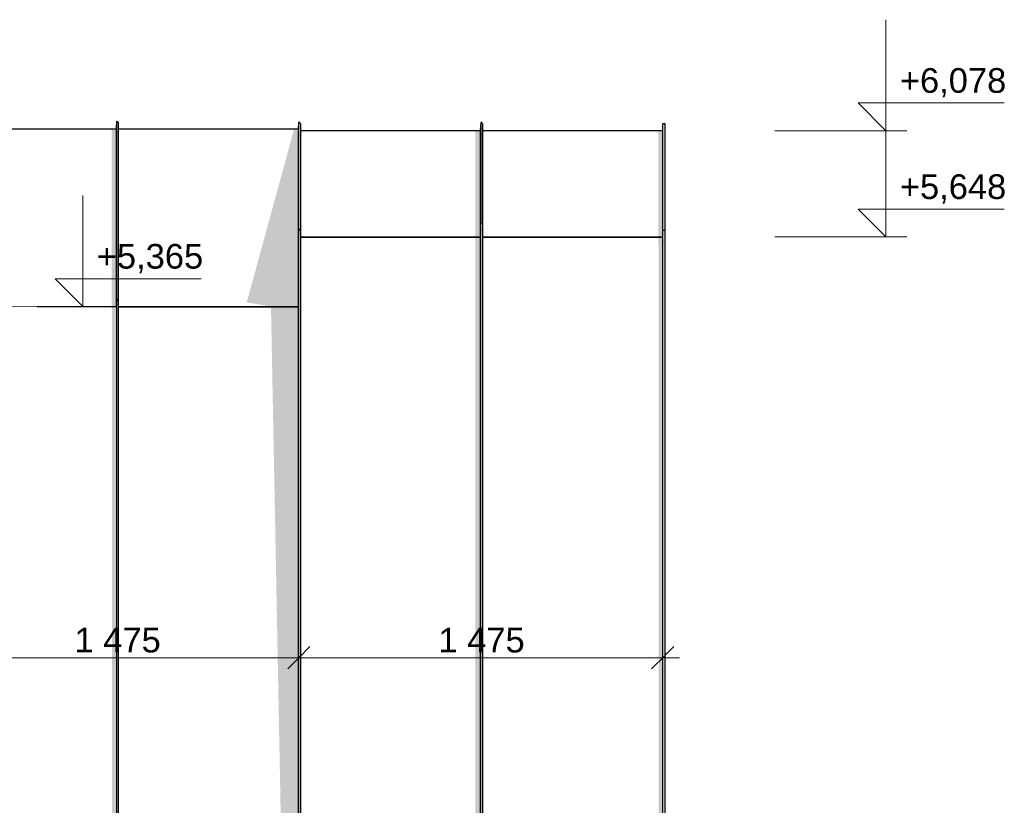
# Model space of a CAD drawing. Header units: millimetres. Extents: x 529480 to 545132, y -3422 to 6528.
# Tile 17 of 17: x 537938 to 541928, y 3343 to 6528. Entities that reach past the tile are written whole.
import ezdxf

# ---------------------------------------------------------------- set-up
doc = ezdxf.new("R2010")
doc.units = ezdxf.units.MM
doc.header["$MEASUREMENT"] = 0
doc.linetypes.add('Wipeout_Contour', pattern=[1000, 0, -1000])
for name, color, linetype in [('2 - KÓTA NS.2D', 7, 'Continuous'), ('4 - PRVKY KLEMPÍŘSKÉ.3D', 7, 'Continuous'), ('4 - STŘEŠNÍ KRYTINA.3D', 7, 'Continuous'), ('Výplně - Povrchové', 7, 'Continuous')]:
    doc.layers.add(name, color=color, linetype=linetype)
doc.styles.add('GENEROVANÝ_STYL_1', font='Arial.ttf')
doc.dimstyles.new('GENEROVANÝ_STYL__1', dxfattribs={"dimtxt": 100, "dimasz": 85.5, "dimexe": 0.18, "dimexo": 450, "dimgap": 0, "dimtad": 1, "dimtih": 1, "dimtoh": 1, "dimdec": 0, "dimzin": 0, "dimdsep": 46, "dimtxsty": 'GENEROVANÝ_STYL_1', "dimblk": 'ARROWHEAD_6', "dimblk1": 'ARROWHEAD_6', "dimblk2": 'ARROWHEAD_6', "dimcen": 0.09, "dimclrd": 256, "dimclre": 256, "dimclrt": 256, "dimazin": 0, "dimtfac": 1, "dimtdec": 4, "dimtmove": 0, "dimatfit": 3, "dimfxl": 1, "dimtolj": 1, "dimtzin": 0, "dimarcsym": 0})

# ---------------------------------------------------------------- blocks, each defined once
blk = doc.blocks.new('Řez_6', base_point=(1697940.5, 0))
at = {"color": 254, "linetype": 'Wipeout_Contour', "lineweight": 0, "ltscale": 2157820.496269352}
blk.add_wipeout([(539075.6, 5645.1), (539075.6, 957.3), (539804.2, 957.3), (539804.2, 5645.1)], dxfattribs=at).dxf.layer = 'Výplně - Povrchové'
at = {"color": 254, "linetype": 'Wipeout_Contour', "lineweight": 0, "ltscale": 2157602.036586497}
blk.add_wipeout([(539724.7, 599.6), (539075.6, 599.6), (539075.6, 590), (539724.7, 590)], dxfattribs=at).dxf.layer = 'Výplně - Povrchové'
at = {"color": 254, "linetype": 'Wipeout_Contour', "lineweight": 0, "ltscale": 2159199.185938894}
blk.add_wipeout([(539804.2, 599.6), (539794.7, 599.6), (539794.7, 590), (539804.2, 590)], dxfattribs=at).dxf.layer = 'Výplně - Povrchové'
at = {"layer": '4 - STŘEŠNÍ KRYTINA.3D', "linetype": 'Continuous', "lineweight": 0, "true_color": 0x000000}
blk.add_hatch(color=18, dxfattribs=at).paths.add_polyline_path([(539724.7, 599.6), (539075.6, 599.6), (539075.6, 590), (539724.7, 590)])
at = {"color": 254, "linetype": 'Wipeout_Contour', "lineweight": 0, "ltscale": 2160775.397730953}
blk.add_wipeout([(539813.1, 5645.1), (539813.1, 957.3), (540544.2, 957.3), (540544.2, 5645.1)], dxfattribs=at).dxf.layer = 'Výplně - Povrchové'
at = {"color": 254, "linetype": 'Wipeout_Contour', "lineweight": 0, "ltscale": 2160576.019383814}
blk.add_wipeout([(539813.1, 599.6), (539813.1, 590), (540474.2, 590), (540474.2, 599.6)], dxfattribs=at).dxf.layer = 'Výplně - Povrchové'
at = {"layer": '4 - STŘEŠNÍ KRYTINA.3D', "linetype": 'Continuous', "lineweight": 0, "true_color": 0x000000}
for points in [[(539785.1, 5645.1), (539785.1, 957.3), (539804.2, 957.3), (539804.2, 5645.1)], [(540526.9, 5645.1), (540528.8, 957.3), (540544.2, 957.3), (540544.2, 5645.1)], [(539804.2, 599.6), (539794.7, 599.6), (539794.7, 590), (539804.2, 590)], [(539813.1, 599.6), (539813.1, 590), (540474.2, 590), (540474.2, 599.6)]]:
    blk.add_hatch(color=18, dxfattribs=at).paths.add_polyline_path(points)
at = {"layer": '4 - STŘEŠNÍ KRYTINA.3D', "color": 181, "linetype": 'Continuous', "lineweight": 30, "true_color": 0x9e3eff}
for p, q in [((539804.2, 5645.1), (539075.6, 5645.1)), ((540544.2, 5645.1), (539813.1, 5645.1))]:
    blk.add_line(p, q, dxfattribs=at)
blk = doc.blocks.new('Řez_7', base_point=(1697940.5, 0))
at = {"color": 254, "linetype": 'Wipeout_Contour', "lineweight": 0, "ltscale": 3237555.252038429}
blk.add_wipeout([(539075.6, 6078), (539075.6, 5647.6), (539804.2, 5647.6), (539804.2, 5650.1), (539804.8, 5672.5), (539804.8, 6078)], dxfattribs=at).dxf.layer = 'Výplně - Povrchové'
at = {"color": 254, "linetype": 'Wipeout_Contour', "lineweight": 0, "ltscale": 3240530.155858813}
blk.add_wipeout([(539813.7, 5674.6), (539813.1, 5673), (539813.1, 5647.6), (540544.2, 5647.6), (540544.2, 6078), (539813.7, 6078)], dxfattribs=at).dxf.layer = 'Výplně - Povrchové'
at = {"layer": '4 - STŘEŠNÍ KRYTINA.3D', "color": 181, "linetype": 'Continuous', "lineweight": 30, "true_color": 0x9e3eff}
for p, q in [((539804.8, 6078), (539075.6, 6078)), ((540544.2, 6078), (539813.7, 6078))]:
    blk.add_line(p, q, dxfattribs=at)
at = {"color": 254, "linetype": 'Wipeout_Contour', "lineweight": 0, "ltscale": 2157877.923004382}
blk.add_wipeout([(539804.2, 5647.6), (539075.6, 5647.6), (539075.6, 5645.1), (539804.2, 5645.1)], dxfattribs=at).dxf.layer = 'Výplně - Povrchové'
at = {"color": 254, "linetype": 'Wipeout_Contour', "lineweight": 0, "ltscale": 2160832.745992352}
blk.add_wipeout([(539813.1, 5645.1), (540544.2, 5645.1), (540544.2, 5647.6), (539813.1, 5647.6)], dxfattribs=at).dxf.layer = 'Výplně - Povrchové'
at = {"layer": '4 - STŘEŠNÍ KRYTINA.3D', "linetype": 'Continuous', "lineweight": 0, "true_color": 0x000000}
for points in [[(539784.5, 5647.6), (539804.2, 5647.6), (539804.2, 5650.1), (539804.8, 5672.5), (539804.8, 6078), (539784, 6078), (539784, 5648.9), (539782.8, 5649), (539778, 5649.3), (539769.5, 5649.6), (539763, 5649.7)], [(540526.3, 5647.6), (540544.2, 5647.6), (540544.2, 6078), (540525.8, 6078), (540525.8, 5647.7)], [(539784.5, 5647.6), (539783.6, 5645.1), (539804.2, 5645.1), (539804.2, 5647.6)], [(540525.5, 5645.1), (540544.2, 5645.1), (540544.2, 5647.6), (540526.3, 5647.6)]]:
    blk.add_hatch(color=18, dxfattribs=at).paths.add_polyline_path(points)
at = {"layer": '4 - STŘEŠNÍ KRYTINA.3D', "color": 181, "linetype": 'Continuous', "lineweight": 30, "true_color": 0x9e3eff}
for p, q in [((539075.6, 5647.6), (539804.2, 5647.6)), ((539813.1, 5647.6), (540544.2, 5647.6))]:
    blk.add_line(p, q, dxfattribs=at)
blk = doc.blocks.new('Řez_8', base_point=(1697940.5, 0))
at = {"color": 254, "linetype": 'Wipeout_Contour', "lineweight": 0, "ltscale": 2690245.272815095}
blk.add_wipeout([(537600.6, 957.3), (538328.7, 957.3), (538328.7, 1796.1), (538328.8, 5364.7), (537600.6, 5366.4)], dxfattribs=at).dxf.layer = 'Výplně - Povrchové'
at = {"color": 254, "linetype": 'Wipeout_Contour', "lineweight": 0, "ltscale": 2151652.025042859}
blk.add_wipeout([(537600.6, 590), (538224.7, 590), (538224.7, 599.6), (537600.6, 599.6)], dxfattribs=at).dxf.layer = 'Výplně - Povrchové'
at = {"color": 254, "linetype": 'Wipeout_Contour', "lineweight": 0, "ltscale": 2153248.204884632}
blk.add_wipeout([(538294.7, 599.6), (538294.7, 590), (538328.7, 590), (538328.7, 599.6)], dxfattribs=at).dxf.layer = 'Výplně - Povrchové'
at = {"color": 254, "linetype": 'Wipeout_Contour', "lineweight": 0, "ltscale": 2156224.20305932}
blk.add_wipeout([(539044.7, 599.6), (539044.7, 590), (539066.7, 590), (539066.7, 599.6)], dxfattribs=at).dxf.layer = 'Výplně - Povrchové'
at = {"layer": '4 - STŘEŠNÍ KRYTINA.3D', "linetype": 'Continuous', "lineweight": 0, "true_color": 0x000000}
for points in [[(537600.6, 590), (538224.7, 590), (538224.7, 599.6), (537600.6, 599.6)], [(539044.7, 599.6), (539044.7, 590), (539066.7, 590), (539066.7, 599.6)]]:
    blk.add_hatch(color=18, dxfattribs=at).paths.add_polyline_path(points)
at = {"layer": '4 - STŘEŠNÍ KRYTINA.3D', "color": 181, "linetype": 'Continuous', "lineweight": 30, "true_color": 0x9e3eff}
blk.add_line((538009.1, 5365.4), (537600.6, 5366.4), dxfattribs=at)
at = {"color": 254, "linetype": 'Wipeout_Contour', "lineweight": 0, "ltscale": 2154863.845784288}
blk.add_wipeout([(538337.6, 5364.6), (538337.6, 957.3), (539066.7, 957.3), (539066.7, 5362.9)], dxfattribs=at).dxf.layer = 'Výplně - Povrchové'
at = {"color": 254, "linetype": 'Wipeout_Contour', "lineweight": 0, "ltscale": 2154626.038317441}
blk.add_wipeout([(538337.6, 599.6), (538337.6, 590), (538974.7, 590), (538974.7, 599.6)], dxfattribs=at).dxf.layer = 'Výplně - Povrchové'
at = {"layer": '4 - STŘEŠNÍ KRYTINA.3D', "linetype": 'Continuous', "lineweight": 0, "true_color": 0x000000}
for points in [[(538312.7, 5364.7), (538311.1, 957.3), (538328.7, 957.3), (538328.7, 1796.1), (538328.8, 5364.7)], [(538956.4, 5363.1), (539040.7, 957.3), (539066.7, 957.3), (539066.7, 5362.9)], [(538294.7, 599.6), (538294.7, 590), (538328.7, 590), (538328.7, 599.6)], [(538337.6, 599.6), (538337.6, 590), (538974.7, 590), (538974.7, 599.6)]]:
    blk.add_hatch(color=18, dxfattribs=at).paths.add_polyline_path(points)
at = {"layer": '4 - STŘEŠNÍ KRYTINA.3D', "color": 181, "linetype": 'Continuous', "lineweight": 30, "true_color": 0x9e3eff}
for p, q in [((538328.8, 5364.7), (538009.1, 5365.4)), ((539066.7, 5362.9), (538337.6, 5364.6))]:
    blk.add_line(p, q, dxfattribs=at)
blk = doc.blocks.new('Řez_9', base_point=(1697940.5, 0))
at = {"color": 254, "linetype": 'Wipeout_Contour', "lineweight": 0, "ltscale": 1614746.541915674}
blk.add_wipeout([(538328.9, 5365.4), (538009.1, 5365.4), (538328.8, 5364.7)], dxfattribs=at).dxf.layer = 'Výplně - Povrchové'
at = {"color": 254, "linetype": 'Wipeout_Contour', "lineweight": 0, "ltscale": 2154915.589242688}
blk.add_wipeout([(538337.6, 5365.4), (538337.6, 5364.6), (539066.7, 5362.9), (539066.7, 5365.4)], dxfattribs=at).dxf.layer = 'Výplně - Povrchové'
at = {"color": 254, "linetype": 'Wipeout_Contour', "lineweight": 0, "ltscale": 3766734.567918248}
blk.add_wipeout([(537600.6, 6083.8), (537600.6, 5366.4), (538009.1, 5365.4), (538328.9, 5365.4), (538328.7, 5365.7), (538328.7, 6083.7), (538328.7, 6083.9)], dxfattribs=at).dxf.layer = 'Výplně - Povrchové'
at = {"color": 254, "linetype": 'Wipeout_Contour', "lineweight": 0, "ltscale": 2694031.520781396}
blk.add_wipeout([(538337.6, 6083.9), (538337.6, 5365.4), (539066.7, 5365.4), (539066.7, 6075.7), (539066.9, 6084)], dxfattribs=at).dxf.layer = 'Výplně - Povrchové'
at = {"layer": '4 - STŘEŠNÍ KRYTINA.3D', "linetype": 'Continuous', "lineweight": 0, "true_color": 0x000000}
for points in [[(538310.2, 5365.9), (538313, 5365.4), (538328.9, 5365.4), (538328.7, 5365.7), (538328.7, 6083.7), (538328.7, 6083.9), (538310.2, 6083.9)], [(538312.7, 5364.7), (538328.8, 5364.7), (538328.9, 5365.4), (538313, 5365.4)], [(538956.3, 5363.1), (539066.7, 5362.9), (539066.7, 5365.4), (538957.1, 5365.4)]]:
    blk.add_hatch(color=18, dxfattribs=at).paths.add_polyline_path(points)
h = blk.add_hatch(color=18, dxfattribs=at)
h.paths.add_polyline_path([(538957.1, 5365.4), (539066.7, 5365.4), (539066.7, 6075.7), (539066.9, 6084), (539050, 6084), (538858.1, 5382)])
h.paths.add_polyline_path([(538884, 5381.6), (538883.3, 5381.5), (538882, 5381.8), (538882, 5381.8)], flags=0)
at = {"layer": '4 - STŘEŠNÍ KRYTINA.3D', "color": 181, "linetype": 'Continuous', "lineweight": 30, "true_color": 0x9e3eff}
for p, q in [((538328.7, 6083.9), (537600.6, 6083.8)), ((539066.9, 6084), (538337.6, 6083.9)), ((538009.1, 5365.4), (538328.9, 5365.4)), ((538337.6, 5365.4), (539066.7, 5365.4))]:
    blk.add_line(p, q, dxfattribs=at)
blk = doc.blocks.new('Řez_32', base_point=(1697940.5, 0))
at = {"color": 254, "linetype": 'Wipeout_Contour', "lineweight": 0, "ltscale": 2162325.398088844}
blk.add_wipeout([(540554.2, 6106), (540544.2, 6106), (540544.2, 5673.7), (540554.2, 5673.7)], dxfattribs=at).dxf.layer = 'Výplně - Povrchové'
at = {"color": 254, "linetype": 'Wipeout_Contour', "lineweight": 0, "ltscale": 2162198.174445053}
blk.add_wipeout([(540544.2, 595.2), (540544.2, 590), (540554.2, 590), (540554.2, 595.2)], dxfattribs=at).dxf.layer = 'Výplně - Povrchové'
at = {"layer": '4 - PRVKY KLEMPÍŘSKÉ.3D', "linetype": 'Continuous', "lineweight": 0, "true_color": 0x000000}
blk.add_hatch(color=18, dxfattribs=at).paths.add_polyline_path([(540544.2, 595.2), (540544.2, 590), (540554.2, 590), (540554.2, 595.2)])
at = {"layer": '4 - PRVKY KLEMPÍŘSKÉ.3D', "color": 181, "linetype": 'Continuous', "lineweight": 30, "true_color": 0x9e3eff}
for p, q in [((540554.2, 6106), (540544.2, 6106)), ((540544.2, 590), (540544.2, 595.2)), ((540554.2, 590), (540554.2, 595.2))]:
    blk.add_line(p, q, dxfattribs=at)
at = {"color": 254, "linetype": 'Wipeout_Contour', "lineweight": 0, "ltscale": 2162258.121860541}
blk.add_wipeout([(540544.2, 5673.7), (540544.2, 957.3), (540554.2, 957.3), (540554.2, 5673.7)], dxfattribs=at).dxf.layer = 'Výplně - Povrchové'
at = {"layer": '4 - PRVKY KLEMPÍŘSKÉ.3D', "color": 181, "linetype": 'Continuous', "lineweight": 30, "true_color": 0x9e3eff}
for p, q in [((540544.2, 5673.7), (540544.2, 6106)), ((540554.2, 5673.7), (540554.2, 6106)), ((540554.2, 5673.7), (540544.2, 5673.7)), ((540544.2, 957.3), (540544.2, 5673.7)), ((540554.2, 957.3), (540554.2, 5673.7))]:
    blk.add_line(p, q, dxfattribs=at)
blk = doc.blocks.new('Řez_96', base_point=(1697940.5, 0))
at = {"color": 254, "linetype": 'Wipeout_Contour', "lineweight": 0, "ltscale": 2159281.341306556}
blk.add_wipeout([(539805.7, 5710.1), (539804.2, 5650.1), (539804.2, 957.3), (539805.7, 957.3)], dxfattribs=at).dxf.layer = 'Výplně - Povrchové'
at = {"color": 254, "linetype": 'Wipeout_Contour', "lineweight": 0, "ltscale": 2159236.080754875}
blk.add_wipeout([(539805.5, 590), (539812.6, 590), (539810.7, 597.1), (539805.7, 599.3)], dxfattribs=at).dxf.layer = 'Výplně - Povrchové'
at = {"layer": '4 - PRVKY KLEMPÍŘSKÉ.3D', "linetype": 'Continuous', "lineweight": 0, "true_color": 0x000000}
for points in [[(539805.7, 5710.1), (539804.2, 5650.1), (539804.2, 957.3), (539805.7, 957.3)], [(539805.5, 590), (539812.6, 590), (539810.7, 597.1), (539805.7, 599.3)]]:
    blk.add_hatch(color=18, dxfattribs=at).paths.add_polyline_path(points)
at = {"color": 254, "linetype": 'Wipeout_Contour', "lineweight": 0, "ltscale": 2159294.884959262}
blk.add_wipeout([(539810.7, 5707.9), (539805.7, 5710.1), (539805.7, 957.3), (539810.7, 957.3)], dxfattribs=at).dxf.layer = 'Výplně - Povrchové'
at = {"color": 254, "linetype": 'Wipeout_Contour', "lineweight": 0, "ltscale": 2699026.660347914}
blk.add_wipeout([(539804.2, 599.6), (539804.2, 590), (539805.5, 590), (539805.7, 599.3), (539805.7, 599.6)], dxfattribs=at).dxf.layer = 'Výplně - Povrchové'
at = {"layer": '4 - PRVKY KLEMPÍŘSKÉ.3D', "linetype": 'Continuous', "lineweight": 0, "true_color": 0x000000}
blk.add_hatch(color=18, dxfattribs=at).paths.add_polyline_path([(539804.2, 599.6), (539804.2, 590), (539805.5, 590), (539805.7, 599.3), (539805.7, 599.6)])
at = {"color": 254, "linetype": 'Wipeout_Contour', "lineweight": 0, "ltscale": 2159309.601757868}
blk.add_wipeout([(539810.7, 5707.9), (539810.7, 957.3), (539813.1, 957.3), (539813.1, 5699)], dxfattribs=at).dxf.layer = 'Výplně - Povrchové'
at = {"layer": '4 - PRVKY KLEMPÍŘSKÉ.3D', "color": 181, "linetype": 'Continuous', "lineweight": 30, "true_color": 0x9e3eff}
for p, q in [((539805.7, 5710.1), (539804.2, 5650.1)), ((539810.7, 5707.9), (539805.7, 5710.1)), ((539805.7, 5710.1), (539805.7, 957.3)), ((539813.1, 5699), (539810.7, 5707.9)), ((539813.1, 5699), (539813.1, 957.3)), ((539804.2, 5650.1), (539804.2, 957.3))]:
    blk.add_line(p, q, dxfattribs=at)
at = {"color": 254, "linetype": 'Wipeout_Contour', "lineweight": 0, "ltscale": 2159234.140577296}
blk.add_wipeout([(539810.7, 599.6), (539805.7, 599.6), (539805.7, 599.3), (539810.7, 597.1)], dxfattribs=at).dxf.layer = 'Výplně - Povrchové'
at = {"color": 254, "linetype": 'Wipeout_Contour', "lineweight": 0, "ltscale": 2699061.629275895}
blk.add_wipeout([(539810.7, 597.1), (539812.6, 590), (539813.1, 590), (539813.1, 599.6), (539810.7, 599.6)], dxfattribs=at).dxf.layer = 'Výplně - Povrchové'
at = {"layer": '4 - PRVKY KLEMPÍŘSKÉ.3D', "linetype": 'Continuous', "lineweight": 0, "true_color": 0x000000}
for points in [[(539810.7, 599.6), (539805.7, 599.6), (539805.7, 599.3), (539810.7, 597.1)], [(539810.7, 597.1), (539812.6, 590), (539813.1, 590), (539813.1, 599.6), (539810.7, 599.6)]]:
    blk.add_hatch(color=18, dxfattribs=at).paths.add_polyline_path(points)
at = {"layer": '4 - PRVKY KLEMPÍŘSKÉ.3D', "color": 181, "linetype": 'Continuous', "lineweight": 30, "true_color": 0x9e3eff}
for p, q in [((539804.2, 599.6), (539804.2, 590)), ((539805.7, 599.3), (539805.5, 590)), ((539805.7, 599.6), (539805.7, 599.3)), ((539810.7, 597.1), (539805.7, 599.3)), ((539813.1, 599.6), (539813.1, 590)), ((539812.6, 590), (539810.7, 597.1))]:
    blk.add_line(p, q, dxfattribs=at)
blk = doc.blocks.new('Řez_97', base_point=(1697940.5, 0))
at = {"color": 254, "linetype": 'Wipeout_Contour', "lineweight": 0, "ltscale": 1619529.938297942}
blk.add_wipeout([(539813.1, 5675.6), (539813.1, 5673), (539813.7, 5674.6)], dxfattribs=at).dxf.layer = 'Výplně - Povrchové'
at = {"color": 254, "linetype": 'Wipeout_Contour', "lineweight": 0, "ltscale": 2699186.745463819}
blk.add_wipeout([(539804.8, 6080.6), (539804.8, 5672.5), (539805.7, 5710.1), (539806.3, 5709.8), (539806.3, 6111.7)], dxfattribs=at).dxf.layer = 'Výplně - Povrchové'
at = {"layer": '4 - PRVKY KLEMPÍŘSKÉ.3D', "linetype": 'Continuous', "lineweight": 0, "true_color": 0x000000}
blk.add_hatch(color=18, dxfattribs=at).paths.add_polyline_path([(539804.8, 6080.6), (539804.8, 5672.5), (539805.7, 5710.1), (539806.3, 5709.8), (539806.3, 6111.7)])
at = {"color": 254, "linetype": 'Wipeout_Contour', "lineweight": 0, "ltscale": 2699205.053856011}
blk.add_wipeout([(539806.3, 6111.7), (539806.3, 5709.8), (539810.7, 5707.9), (539811.2, 5705.9), (539811.2, 6110.6)], dxfattribs=at).dxf.layer = 'Výplně - Povrchové'
at = {"color": 254, "linetype": 'Wipeout_Contour', "lineweight": 0, "ltscale": 3239064.617609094}
blk.add_wipeout([(539811.2, 6110.6), (539811.2, 5705.9), (539813.1, 5699), (539813.1, 5675.6), (539813.7, 5674.6), (539813.7, 6106)], dxfattribs=at).dxf.layer = 'Výplně - Povrchové'
at = {"layer": '4 - PRVKY KLEMPÍŘSKÉ.3D', "color": 181, "linetype": 'Continuous', "lineweight": 30, "true_color": 0x9e3eff}
for p, q in [((539806.3, 6111.7), (539804.8, 6080.6)), ((539811.2, 6110.6), (539806.3, 6111.7)), ((539806.3, 6111.7), (539806.3, 5709.8)), ((539813.7, 6106), (539811.2, 6110.6)), ((539813.7, 6106), (539813.7, 5674.6)), ((539804.8, 6080.6), (539804.8, 5672.5)), ((539813.7, 5674.6), (539813.1, 5675.6)), ((539813.1, 5673), (539813.7, 5674.6))]:
    blk.add_line(p, q, dxfattribs=at)
blk = doc.blocks.new('Řez_98', base_point=(1697940.5, 0))
at = {"color": 254, "linetype": 'Wipeout_Contour', "lineweight": 0, "ltscale": 2695499.929400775}
blk.add_wipeout([(539066.7, 6075.7), (539066.7, 5650.1), (539068.2, 5679.2), (539068.2, 6111.7), (539066.9, 6084)], dxfattribs=at).dxf.layer = 'Výplně - Povrchové'
at = {"layer": '4 - PRVKY KLEMPÍŘSKÉ.3D', "linetype": 'Continuous', "lineweight": 0, "true_color": 0x000000}
blk.add_hatch(color=18, dxfattribs=at).paths.add_polyline_path([(539066.7, 6075.7), (539066.7, 5650.1), (539068.2, 5679.2), (539068.2, 6111.7), (539066.9, 6084)])
at = {"color": 254, "linetype": 'Wipeout_Contour', "lineweight": 0, "ltscale": 2156411.935828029}
blk.add_wipeout([(539068.2, 6111.7), (539068.2, 5679.2), (539073.2, 5678.1), (539073.2, 6110.6)], dxfattribs=at).dxf.layer = 'Výplně - Povrchové'
at = {"color": 254, "linetype": 'Wipeout_Contour', "lineweight": 0, "ltscale": 2156426.647597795}
blk.add_wipeout([(539073.2, 6110.6), (539073.2, 5678.1), (539075.6, 5673.8), (539075.6, 6106)], dxfattribs=at).dxf.layer = 'Výplně - Povrchové'
at = {"layer": '4 - PRVKY KLEMPÍŘSKÉ.3D', "color": 181, "linetype": 'Continuous', "lineweight": 30, "true_color": 0x9e3eff}
for p, q in [((539068.2, 6111.7), (539066.9, 6084)), ((539073.2, 6110.6), (539068.2, 6111.7)), ((539068.2, 6111.7), (539068.2, 5679.2)), ((539075.6, 6106), (539073.2, 6110.6)), ((539075.6, 6106), (539075.6, 5673.8)), ((539066.7, 6075.7), (539066.7, 5650.1))]:
    blk.add_line(p, q, dxfattribs=at)
blk = doc.blocks.new('Řez_99', base_point=(1697940.5, 0))
at = {"color": 254, "linetype": 'Wipeout_Contour', "lineweight": 0, "ltscale": 2153440.782185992}
blk.add_wipeout([(538328.7, 6083.7), (538328.7, 5365.7), (538330.2, 5394.3), (538330.2, 6115.5)], dxfattribs=at).dxf.layer = 'Výplně - Povrchové'
at = {"layer": '4 - PRVKY KLEMPÍŘSKÉ.3D', "linetype": 'Continuous', "lineweight": 0, "true_color": 0x000000}
blk.add_hatch(color=18, dxfattribs=at).paths.add_polyline_path([(538328.7, 6083.7), (538328.7, 5365.7), (538330.2, 5394.3), (538330.2, 6115.5)])
at = {"color": 254, "linetype": 'Wipeout_Contour', "lineweight": 0, "ltscale": 2153454.339716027}
blk.add_wipeout([(538330.2, 6115.5), (538330.2, 5394.3), (538335.2, 5393.2), (538335.2, 6114.4)], dxfattribs=at).dxf.layer = 'Výplně - Povrchové'
at = {"color": 254, "linetype": 'Wipeout_Contour', "lineweight": 0, "ltscale": 2153469.053627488}
blk.add_wipeout([(538337.6, 6109.6), (538335.2, 6114.4), (538335.2, 5393.2), (538337.6, 5389)], dxfattribs=at).dxf.layer = 'Výplně - Povrchové'
at = {"layer": '4 - PRVKY KLEMPÍŘSKÉ.3D', "color": 181, "linetype": 'Continuous', "lineweight": 30, "true_color": 0x9e3eff}
for p, q in [((538330.2, 6115.5), (538328.7, 6083.7)), ((538335.2, 6114.4), (538330.2, 6115.5)), ((538330.2, 6115.5), (538330.2, 5394.3)), ((538337.6, 6109.6), (538335.2, 6114.4)), ((538337.6, 6109.6), (538337.6, 5389)), ((538328.7, 6083.7), (538328.7, 5365.7))]:
    blk.add_line(p, q, dxfattribs=at)
blk = doc.blocks.new('Řez_108', base_point=(1697940.5, 0))
at = {"color": 254, "linetype": 'Wipeout_Contour', "lineweight": 0, "ltscale": 3768417.604900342}
blk.add_wipeout([(538328.7, 5365.7), (538328.9, 5365.4), (538328.8, 5364.7), (538328.7, 1796.1), (538328.7, 957.3), (538330.2, 957.3), (538330.2, 5394.3)], dxfattribs=at).dxf.layer = 'Výplně - Povrchové'
at = {"color": 254, "linetype": 'Wipeout_Contour', "lineweight": 0, "ltscale": 2153333.476496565}
blk.add_wipeout([(538330.1, 590), (538336.5, 590), (538335.2, 594.6), (538330.2, 596.7)], dxfattribs=at).dxf.layer = 'Výplně - Povrchové'
at = {"layer": '4 - PRVKY KLEMPÍŘSKÉ.3D', "linetype": 'Continuous', "lineweight": 0, "true_color": 0x000000}
for points in [[(538328.7, 5365.7), (538328.9, 5365.4), (538328.8, 5364.7), (538328.7, 1796.1), (538328.7, 957.3), (538330.2, 957.3), (538330.2, 5394.3)], [(538330.1, 590), (538336.5, 590), (538335.2, 594.6), (538330.2, 596.7)]]:
    blk.add_hatch(color=18, dxfattribs=at).paths.add_polyline_path(points)
at = {"color": 254, "linetype": 'Wipeout_Contour', "lineweight": 0, "ltscale": 2153386.584295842}
blk.add_wipeout([(538330.2, 5394.3), (538330.2, 957.3), (538335.2, 957.3), (538335.2, 5393.2)], dxfattribs=at).dxf.layer = 'Výplně - Povrchové'
at = {"color": 254, "linetype": 'Wipeout_Contour', "lineweight": 0, "ltscale": 2691649.21897049}
blk.add_wipeout([(538328.7, 599.6), (538328.7, 590), (538330.1, 590), (538330.2, 596.7), (538330.2, 599.6)], dxfattribs=at).dxf.layer = 'Výplně - Povrchové'
at = {"layer": '4 - PRVKY KLEMPÍŘSKÉ.3D', "linetype": 'Continuous', "lineweight": 0, "true_color": 0x000000}
blk.add_hatch(color=18, dxfattribs=at).paths.add_polyline_path([(538328.7, 599.6), (538328.7, 590), (538330.1, 590), (538330.2, 596.7), (538330.2, 599.6)])
at = {"color": 254, "linetype": 'Wipeout_Contour', "lineweight": 0, "ltscale": 2153401.365340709}
blk.add_wipeout([(538335.2, 957.3), (538337.6, 957.3), (538337.6, 5389), (538335.2, 5393.2)], dxfattribs=at).dxf.layer = 'Výplně - Povrchové'
at = {"layer": '4 - PRVKY KLEMPÍŘSKÉ.3D', "color": 181, "linetype": 'Continuous', "lineweight": 30, "true_color": 0x9e3eff}
for p, q in [((538330.2, 5394.3), (538328.7, 5365.7)), ((538335.2, 5393.2), (538330.2, 5394.3)), ((538330.2, 5394.3), (538330.2, 957.3)), ((538337.6, 5389), (538335.2, 5393.2)), ((538337.6, 5389), (538337.6, 957.3)), ((538328.7, 1796.1), (538328.7, 957.3))]:
    blk.add_line(p, q, dxfattribs=at)
at = {"color": 254, "linetype": 'Wipeout_Contour', "lineweight": 0, "ltscale": 2153332.168700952}
blk.add_wipeout([(538330.2, 599.6), (538330.2, 596.7), (538335.2, 594.6), (538335.2, 599.6)], dxfattribs=at).dxf.layer = 'Výplně - Povrchové'
at = {"color": 254, "linetype": 'Wipeout_Contour', "lineweight": 0, "ltscale": 2691683.797823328}
blk.add_wipeout([(538335.2, 599.6), (538335.2, 594.6), (538336.5, 590), (538337.6, 590), (538337.6, 599.6)], dxfattribs=at).dxf.layer = 'Výplně - Povrchové'
at = {"layer": '4 - PRVKY KLEMPÍŘSKÉ.3D', "linetype": 'Continuous', "lineweight": 0, "true_color": 0x000000}
for points in [[(538330.2, 599.6), (538330.2, 596.7), (538335.2, 594.6), (538335.2, 599.6)], [(538335.2, 599.6), (538335.2, 594.6), (538336.5, 590), (538337.6, 590), (538337.6, 599.6)]]:
    blk.add_hatch(color=18, dxfattribs=at).paths.add_polyline_path(points)
at = {"layer": '4 - PRVKY KLEMPÍŘSKÉ.3D', "color": 181, "linetype": 'Continuous', "lineweight": 30, "true_color": 0x9e3eff}
for p, q in [((538328.7, 599.6), (538328.7, 590)), ((538330.2, 599.6), (538330.2, 596.7)), ((538337.6, 599.6), (538337.6, 590)), ((538330.2, 596.7), (538330.1, 590)), ((538335.2, 594.6), (538330.2, 596.7)), ((538336.5, 590), (538335.2, 594.6))]:
    blk.add_line(p, q, dxfattribs=at)
blk = doc.blocks.new('Řez_109', base_point=(1697940.5, 0))
at = {"color": 254, "linetype": 'Wipeout_Contour', "lineweight": 0, "ltscale": 2156331.129632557}
blk.add_wipeout([(539066.7, 5650.1), (539066.7, 957.3), (539068.2, 957.3), (539068.2, 5679.2)], dxfattribs=at).dxf.layer = 'Výplně - Povrchové'
at = {"color": 254, "linetype": 'Wipeout_Contour', "lineweight": 0, "ltscale": 2156286.113119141}
blk.add_wipeout([(539068, 590), (539075.1, 590), (539073.2, 597.1), (539068.2, 599.3)], dxfattribs=at).dxf.layer = 'Výplně - Povrchové'
at = {"layer": '4 - PRVKY KLEMPÍŘSKÉ.3D', "linetype": 'Continuous', "lineweight": 0, "true_color": 0x000000}
for points in [[(539066.7, 5650.1), (539066.7, 957.3), (539068.2, 957.3), (539068.2, 5679.2)], [(539068, 590), (539075.1, 590), (539073.2, 597.1), (539068.2, 599.3)]]:
    blk.add_hatch(color=18, dxfattribs=at).paths.add_polyline_path(points)
at = {"color": 254, "linetype": 'Wipeout_Contour', "lineweight": 0, "ltscale": 2156344.359640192}
blk.add_wipeout([(539068.2, 5679.2), (539068.2, 957.3), (539073.2, 957.3), (539073.2, 5678.1)], dxfattribs=at).dxf.layer = 'Výplně - Povrchové'
at = {"color": 254, "linetype": 'Wipeout_Contour', "lineweight": 0, "ltscale": 2695339.200933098}
blk.add_wipeout([(539066.7, 590), (539068, 590), (539068.2, 599.3), (539068.2, 599.6), (539066.7, 599.6)], dxfattribs=at).dxf.layer = 'Výplně - Povrchové'
at = {"layer": '4 - PRVKY KLEMPÍŘSKÉ.3D', "linetype": 'Continuous', "lineweight": 0, "true_color": 0x000000}
blk.add_hatch(color=18, dxfattribs=at).paths.add_polyline_path([(539066.7, 590), (539068, 590), (539068.2, 599.3), (539068.2, 599.6), (539066.7, 599.6)])
at = {"color": 254, "linetype": 'Wipeout_Contour', "lineweight": 0, "ltscale": 2156359.137108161}
blk.add_wipeout([(539073.2, 5678.1), (539073.2, 957.3), (539075.6, 957.3), (539075.6, 5673.8)], dxfattribs=at).dxf.layer = 'Výplně - Povrchové'
at = {"layer": '4 - PRVKY KLEMPÍŘSKÉ.3D', "color": 181, "linetype": 'Continuous', "lineweight": 30, "true_color": 0x9e3eff}
for p, q in [((539068.2, 5679.2), (539066.7, 5650.1)), ((539073.2, 5678.1), (539068.2, 5679.2)), ((539068.2, 5679.2), (539068.2, 957.3)), ((539075.6, 5673.8), (539073.2, 5678.1)), ((539075.6, 5673.8), (539075.6, 957.3)), ((539066.7, 5650.1), (539066.7, 957.3))]:
    blk.add_line(p, q, dxfattribs=at)
at = {"color": 254, "linetype": 'Wipeout_Contour', "lineweight": 0, "ltscale": 2156284.172910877}
blk.add_wipeout([(539073.2, 599.6), (539068.2, 599.6), (539068.2, 599.3), (539073.2, 597.1)], dxfattribs=at).dxf.layer = 'Výplně - Povrchové'
at = {"color": 254, "linetype": 'Wipeout_Contour', "lineweight": 0, "ltscale": 2695374.16969554}
blk.add_wipeout([(539073.2, 597.1), (539075.1, 590), (539075.6, 590), (539075.6, 599.6), (539073.2, 599.6)], dxfattribs=at).dxf.layer = 'Výplně - Povrchové'
at = {"layer": '4 - PRVKY KLEMPÍŘSKÉ.3D', "linetype": 'Continuous', "lineweight": 0, "true_color": 0x000000}
for points in [[(539073.2, 599.6), (539068.2, 599.6), (539068.2, 599.3), (539073.2, 597.1)], [(539073.2, 597.1), (539075.1, 590), (539075.6, 590), (539075.6, 599.6), (539073.2, 599.6)]]:
    blk.add_hatch(color=18, dxfattribs=at).paths.add_polyline_path(points)
at = {"layer": '4 - PRVKY KLEMPÍŘSKÉ.3D', "color": 181, "linetype": 'Continuous', "lineweight": 30, "true_color": 0x9e3eff}
for p, q in [((539066.7, 599.6), (539066.7, 590)), ((539068.2, 599.3), (539068, 590)), ((539068.2, 599.6), (539068.2, 599.3)), ((539073.2, 597.1), (539068.2, 599.3)), ((539075.6, 599.6), (539075.6, 590)), ((539075.1, 590), (539073.2, 597.1))]:
    blk.add_line(p, q, dxfattribs=at)
blk = doc.blocks.new('Kóta_1', base_point=(541448.9, 0))
at = {"layer": '2 - KÓTA NS.2D', "color": 96, "linetype": 'Continuous', "lineweight": 15, "true_color": 0x007d00}
for p, q in [((541448.9, 6078), (541448.9, 6528)), ((541448.9, 6078), (541336.4, 6190.5)), ((541336.4, 6190.5), (541448.9, 6190.5)), ((541448.9, 6190.5), (541928.4, 6190.5)), ((541448.9, 5647.6), (541448.9, 6097.6)), ((541448.9, 5647.6), (541336.4, 5760.1)), ((541336.4, 5760.1), (541448.9, 5760.1)), ((541448.9, 5760.1), (541928.4, 5760.1))]:
    blk.add_line(p, q, dxfattribs=at)
at = {"layer": '2 - KÓTA NS.2D', "color": 96, "linetype": 'Continuous', "lineweight": 0, "true_color": 0x007d00}
for p, q in [((541448.9, 6078), (540998.9, 6078)), ((541448.9, 6078), (541533.2, 6078)), ((541448.9, 5647.6), (540998.9, 5647.6)), ((541448.9, 5647.6), (541533.2, 5647.6))]:
    blk.add_line(p, q, dxfattribs=at)
at = {"layer": '2 - KÓTA NS.2D', "color": 96, "lineweight": 0, "true_color": 0x007d00, "char_height": 100, "attachment_point": 7, "style": 'GENEROVANÝ_STYL_1'}
for s, insert in [('\\A1;{\\pql;\\fArial|b0|i0|c0|p0;\\W1.000000;+6,078}', (541505.1, 6213)), ('\\A1;{\\pql;\\fArial|b0|i0|c0|p0;\\W1.000000;+5,648}', (541505.1, 5782.6))]:
    blk.add_mtext(s, dxfattribs=dict(at, insert=insert))
blk = doc.blocks.new('Kóta_4', base_point=(538194.2, 5365.4))
at = {"layer": '2 - KÓTA NS.2D', "color": 96, "linetype": 'Continuous', "lineweight": 15, "true_color": 0x007d00}
for p, q in [((538194.2, 5365.4), (538194.2, 5815.4)), ((538194.2, 5365.4), (538081.7, 5477.9)), ((538081.7, 5477.9), (538194.2, 5477.9)), ((538194.2, 5477.9), (538673.8, 5477.9))]:
    blk.add_line(p, q, dxfattribs=at)
at = {"layer": '2 - KÓTA NS.2D', "color": 96, "linetype": 'Continuous', "lineweight": 0, "true_color": 0x007d00}
for q in [(538109.8, 5365.4), (538278.6, 5365.4)]:
    blk.add_line((538194.2, 5365.4), q, dxfattribs=at)
at = {"layer": '2 - KÓTA NS.2D', "color": 96, "lineweight": 0, "true_color": 0x007d00, "insert": (538250.5, 5500.4), "char_height": 100, "attachment_point": 7, "style": 'GENEROVANÝ_STYL_1'}
blk.add_mtext('\\A1;{\\pql;\\fArial|b0|i0|c0|p0;\\W1.000000;+5,365}', dxfattribs=at)
blk = doc.blocks.new('*D136', base_point=(1697940.5, 0))
at = {"layer": '2 - KÓTA NS.2D', "color": 96, "linetype": 'Continuous', "lineweight": 0, "true_color": 0x007d00}
for p, q in [((537594.2, 3857.3), (537594.2, 4391.6)), ((539069.2, 3857.3), (539069.2, 4391.6)), ((537594.2, 3941.6), (539069.2, 3941.6))]:
    blk.add_line(p, q, dxfattribs=at)
at = {"layer": '2 - KÓTA NS.2D', "color": 96, "linetype": 'Continuous', "lineweight": 15, "true_color": 0x007d00}
for p, q in [((537639.2, 3986.6), (537549.2, 3896.6)), ((539114.2, 3986.6), (539024.2, 3896.6))]:
    blk.add_line(p, q, dxfattribs=at)
at = {"layer": '2 - KÓTA NS.2D', "color": 96, "lineweight": 0, "true_color": 0x007d00, "insert": (538160.1, 3961.6), "char_height": 100, "attachment_point": 7, "style": 'GENEROVANÝ_STYL_1'}
blk.add_mtext('\\A1;{\\pql;\\fArial|b0|i0|c0|p0;\\W1.000000;1\xa0475}', dxfattribs=at)
blk = doc.blocks.new('ARROWHEAD_6')
at = {"color": 0, "linetype": 'Continuous', "lineweight": 0}
for p, q in [((-0.5, -0.5), (0.5, 0.5)), ((0, 0), (-1, 0))]:
    blk.add_line(p, q, dxfattribs=at)
blk = doc.blocks.new('*D137', base_point=(1697940.5, 0))
at = {"layer": '2 - KÓTA NS.2D', "color": 96, "linetype": 'Continuous', "lineweight": 0, "true_color": 0x007d00}
for p, q in [((539069.2, 3857.3), (539069.2, 4391.6)), ((540544.2, 3857.3), (540544.2, 4391.6)), ((539069.2, 3941.6), (540544.2, 3941.6)), ((540544.2, 3941.6), (540611.7, 3941.6))]:
    blk.add_line(p, q, dxfattribs=at)
at = {"layer": '2 - KÓTA NS.2D', "color": 96, "linetype": 'Continuous', "lineweight": 15, "true_color": 0x007d00}
for p, q in [((539114.2, 3986.6), (539024.2, 3896.6)), ((540499.2, 3896.6), (540589.2, 3986.6))]:
    blk.add_line(p, q, dxfattribs=at)
at = {"layer": '2 - KÓTA NS.2D', "color": 96, "lineweight": 0, "true_color": 0x007d00, "insert": (539635.1, 3961.6), "char_height": 100, "attachment_point": 7, "style": 'GENEROVANÝ_STYL_1'}
blk.add_mtext('\\A1;{\\pql;\\fArial|b0|i0|c0|p0;\\W1.000000;1\xa0475}', dxfattribs=at)

msp = doc.modelspace()

# ---------------------------------------------------------------- block references
at = {"layer": '2 - KÓTA NS.2D', "color": 96, "linetype": 'Continuous', "lineweight": 0, "true_color": 0x007d00}
msp.add_blockref('Kóta_1', (541448.9, 0), dxfattribs=at)
at = {"layer": '4 - STŘEŠNÍ KRYTINA.3D', "lineweight": 0}
msp.add_blockref('Řez_6', (1697940.5, 0), dxfattribs=at)

# ---------------------------------------------------------------- next in the draw order: block references
for name in ['Řez_7', 'Řez_8']:
    msp.add_blockref(name, (1697940.5, 0), dxfattribs=at)

# ---------------------------------------------------------------- next in the draw order: block references
at = {"layer": '4 - PRVKY KLEMPÍŘSKÉ.3D', "lineweight": 0}
for name in ['Řez_32', 'Řez_96']:
    msp.add_blockref(name, (1697940.5, 0), dxfattribs=at)
at = {"layer": '4 - STŘEŠNÍ KRYTINA.3D', "lineweight": 0}
msp.add_blockref('Řez_9', (1697940.5, 0), dxfattribs=at)

# ---------------------------------------------------------------- next in the draw order: block references
at = {"layer": '4 - PRVKY KLEMPÍŘSKÉ.3D', "lineweight": 0}
for name in ['Řez_99', 'Řez_98', 'Řez_97']:
    msp.add_blockref(name, (1697940.5, 0), dxfattribs=at)

# ---------------------------------------------------------------- next in the draw order: block references
for name in ['Řez_109', 'Řez_108']:
    msp.add_blockref(name, (1697940.5, 0), dxfattribs=at)

# ---------------------------------------------------------------- next in the draw order: block references
at = {"layer": '2 - KÓTA NS.2D', "color": 96, "linetype": 'Continuous', "lineweight": 0, "true_color": 0x007d00}
msp.add_blockref('Kóta_4', (538194.2, 5365.4), dxfattribs=at)

# ---------------------------------------------------------------- next in the draw order: dimensions: what is measured, and where the dimension line sits
for base, p1, p2, picture, middle in [((540544.2, 3941.6), (539069.2, 5362.9), (540544.2, 5571.9), '*D137', (539811.7, 4011.6)), ((539069.2, 3941.6), (537594.2, 4989.1), (539069.2, 5362.9), '*D136', (538336.7, 4011.6))]:
    dim = msp.add_linear_dim(base=base, p1=p1, p2=p2, dimstyle='GENEROVANÝ_STYL__1', dxfattribs=at)
    dim.commit()
    dim.dimension.update_dxf_attribs({"geometry": picture, "text_midpoint": middle, "dimtype": 160})

doc.saveas('drawing.dxf')
